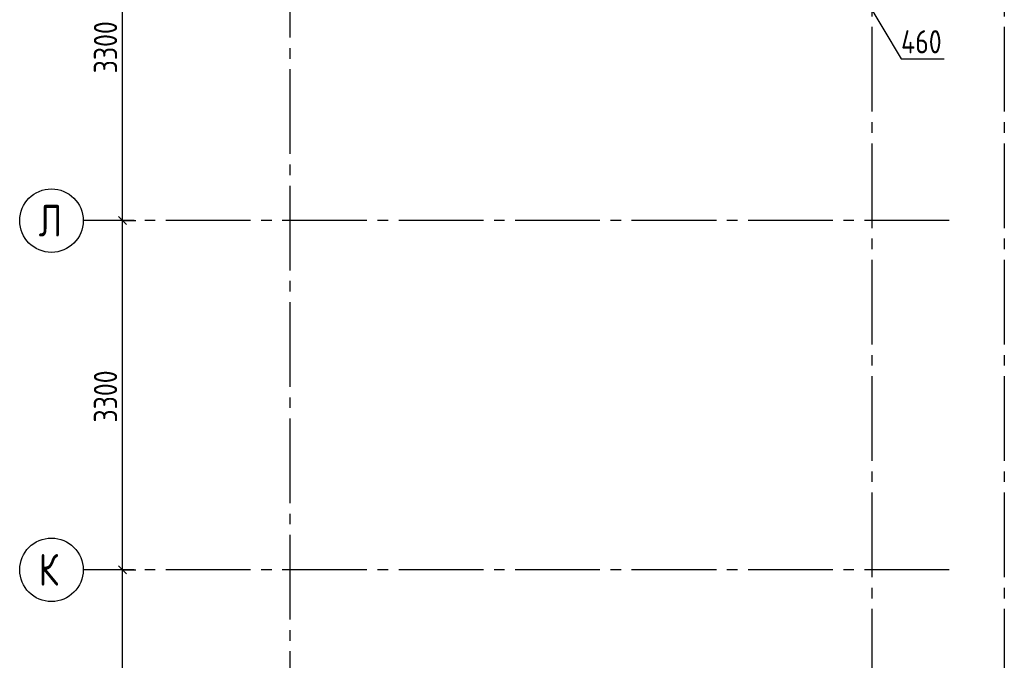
# Model space of a CAD drawing. Header units: millimetres. Extents: x 40580 to 1168286, y -220995 to 81020.
# Tile 188 of 194: x 517168 to 526469, y -104107 to -98053. Entities that reach past the tile are written whole.
import ezdxf

# ---------------------------------------------------------------- set-up
doc = ezdxf.new("R2010")
doc.units = ezdxf.units.MM
doc.linetypes.add('______5', pattern=[1100, 800, -100, 100, -100])
doc.linetypes.add('CENTER', pattern=[2, 1.25, -0.25, 0.25, -0.25])
doc.layers.add('Standard', color=7, linetype='Continuous', lineweight=25)
doc.layers.add('ОСИ', color=7, linetype='CENTER', lineweight=15)
doc.styles.add('GOST 2.304-81', font='txt')
doc.styles.add('ISOCPEUR', font='isocpeur.ttf')

msp = doc.modelspace()

# ---------------------------------------------------------------- linework, layer by layer
at = {"layer": 'Standard', "color": 7, "linetype": 'Continuous', "lineweight": -3, "transparency": 33554687}
for p, q in [((518138.8, -99952.1), (518138.8, -96652.1)), ((524988.8, -97572.1), (525493.8, -98422.2)), ((525493.8, -98422.2), (525900.4, -98422.2)), ((518138.8, -103252.1), (518138.8, -99952.1)), ((518138.8, -106552.1), (518138.8, -103252.1))]:
    msp.add_line(p, q, dxfattribs=at)
at = {"layer": 'Standard', "color": 251, "linetype": 'Continuous', "lineweight": -3, "true_color": 0x656565, "transparency": 33554687}
for p, q in [((518138.8, -99952.1), (518013.8, -99952.1)), ((518138.8, -99952.1), (518263.8, -99952.1)), ((518138.8, -103252.1), (518013.8, -103252.1)), ((518138.8, -103252.1), (518263.8, -103252.1))]:
    msp.add_line(p, q, dxfattribs=at)
at = {"layer": 'Standard', "color": 7, "linetype": 'Continuous', "lineweight": 25, "transparency": 33554687}
for p, q in [((518176.3, -99989.6), (518101.3, -99914.6)), ((518176.3, -103289.6), (518101.3, -103214.6))]:
    msp.add_line(p, q, dxfattribs=at)
at = {"layer": 'Standard', "color": 251, "linetype": 'Continuous', "lineweight": -3, "true_color": 0x656565, "transparency": 33554687}
for points in [[(518138.8, -99952.1), (518121.8, -99952.1), (518121.8, -99952.1), (518121.8, -99952.1), (518121.8, -99952.1), (518121.8, -99952.1), (518121.8, -99952.1), (517868.3, -99952.1)], [(518138.8, -103252.1), (518121.8, -103252.1), (518121.8, -103252.1), (518121.8, -103252.1), (518121.8, -103252.1), (518121.8, -103252.1), (518121.8, -103252.1), (518121.8, -103252.1), (518121.8, -103252.1), (517868.3, -103252.1)]]:
    msp.add_lwpolyline(points, dxfattribs=at)
at = {"layer": 'ОСИ', "color": 8, "linetype": '______5', "lineweight": -3, "transparency": 33554687}
for p, q in [((525218.8, -88222.1), (525218.8, -121662.1)), ((526468.8, -88222.1), (526468.8, -121662.1)), ((519718.8, -88622.1), (519718.8, -121662.1)), ((525948.8, -99952.1), (517768.3, -99952.1)), ((525948.8, -103252.1), (517768.3, -103252.1))]:
    msp.add_line(p, q, dxfattribs=at)
at = {"layer": 'ОСИ', "color": 7, "linetype": 'Continuous', "lineweight": -3, "transparency": 33554687}
for centre in [(517468.3, -99952.1), (517468.3, -103252.1)]:
    msp.add_circle(centre, 300, dxfattribs=at)

# ---------------------------------------------------------------- texts
at = {"layer": 'Standard', "color": 7, "linetype": 'Continuous', "lineweight": 25, "transparency": 33554687, "char_height": 220, "width": 641.47, "attachment_point": 7, "rotation": 90, "style": 'GOST 2.304-81'}
for insert in [(518088.8, -98560.2), (518088.8, -101860.2)]:
    msp.add_mtext('3300', dxfattribs=dict(at, insert=insert))
at = {"layer": 'Standard', "color": 7, "linetype": 'Continuous', "lineweight": 25, "transparency": 33554687, "insert": (525493.8, -98372.1), "char_height": 220, "width": 531.967, "attachment_point": 7, "style": 'GOST 2.304-81'}
msp.add_mtext('460', dxfattribs=at)
at = {"layer": 'ОСИ', "color": 7, "linetype": 'Continuous', "lineweight": 25, "transparency": 33554687, "char_height": 300, "width": 359.839, "attachment_point": 7, "style": 'ISOCPEUR'}
for s, insert in [('\\W0.80;Л', (517348.3, -100102.1)), ('\\W0.80;К', (517348.3, -103402.1))]:
    msp.add_mtext(s, dxfattribs=dict(at, insert=insert))

doc.saveas('drawing.dxf')
